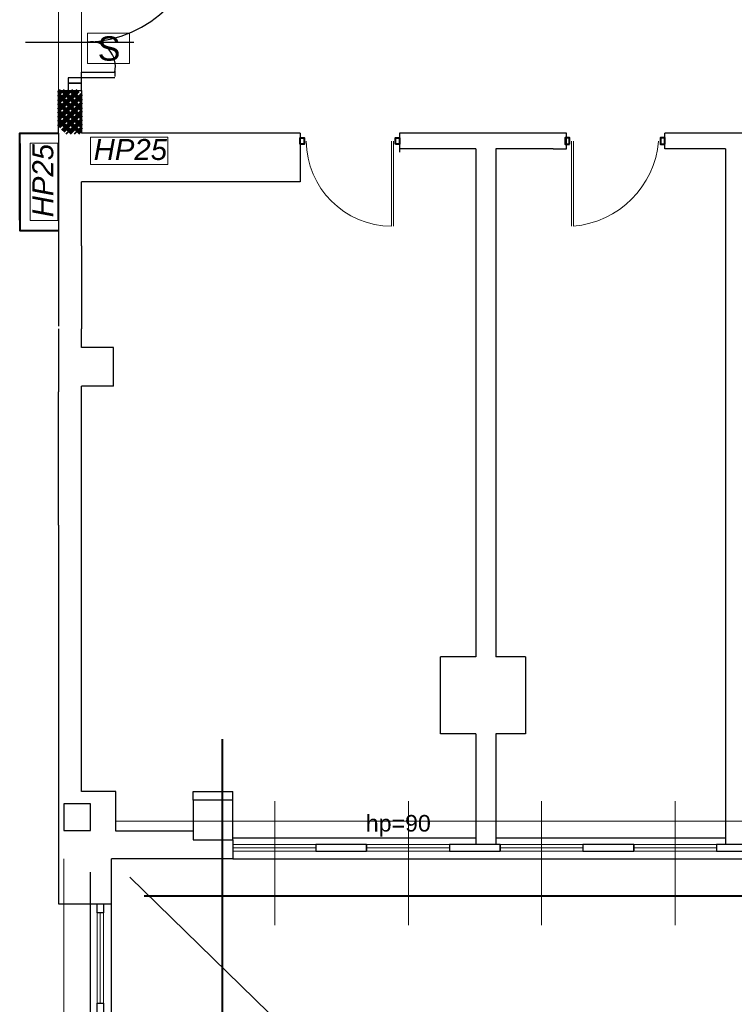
# Model space of a CAD drawing. Header units: millimetres. Extents: x 6612729504 to 6612744462, y 5733542327 to 5733549367.
# Tile 4 of 109: x 6612731556 to 6612732203, y 5733544135 to 5733545027. Entities that reach past the tile are written whole.
import ezdxf

# ---------------------------------------------------------------- set-up
doc = ezdxf.new("R2010")
doc.units = ezdxf.units.MM
doc.header["$MEASUREMENT"] = 0
doc.set_wipeout_variables(frame=1)
doc.linetypes.add('Wipeout_Contour', pattern=[1000, 0, -1000])
for name, color, linetype in [('!!!!_CIENKIE czerwone LINIE', 7, 'Continuous'), ('!!!!_SCIANY GRUBE', 7, 'Continuous'), ('___OPISY', 7, 'Continuous'), ('A_HYDRANTY NOWE', 7, 'Continuous'), ('A_sciany proj obudowa', 7, 'Continuous'), ('A_Stolarka_drzw_wew', 192, 'Continuous'), ('A_Stolarka_okna', 7, 'Continuous'), ('A_wypełnienie', 7, 'Continuous'), ('inw_PODCIĄGI', 7, 'Continuous'), ('inw_STOLARKA', 7, 'Continuous'), ('inw_STOLARKAOKIENNA', 7, 'Continuous'), ('inw_słupy STAL', 7, 'Continuous'), ('inw_WIDOK', 7, 'Continuous'), ('OPIS-OKNA', 7, 'Continuous'), ('WIDOK', 7, 'Continuous')]:
    doc.layers.add(name, color=color, linetype=linetype)
doc.styles.add('GENERATED_STYLE_1', font='arial.ttf')
doc.styles.add('GENERATED_STYLE_3', font='ariali.ttf')
pattern_1 = [(360, (6612685986.953, 5733573938.848), (0, 20), []), (360, (6612685986.953, 5733573948.848), (0, 20), [15, -5])]

msp = doc.modelspace()

# ---------------------------------------------------------------- linework, layer by layer
at = {"layer": '!!!!_CIENKIE czerwone LINIE', "color": 252, "lineweight": 20}
msp.add_lwpolyline([(6612731654.78944, 5733545014.615867), (6612731616.791709, 5733545014.615867), (6612731616.791709, 5733544987.073891), (6612731654.78944, 5733544987.073891)], close=True, dxfattribs=at)
at = {"layer": '!!!!_CIENKIE czerwone LINIE', "color": 252, "lineweight": 20, "flags": 128}
for points in [[(6612731619.652033, 5733544895.470002), (6612731689.652033, 5733544895.470002), (6612731689.652033, 5733544920.470002), (6612731619.652033, 5733544920.470002)], [(6612731590.121573, 5733544844.926332), (6612731590.121573, 5733544914.926332), (6612731565.121573, 5733544914.926332), (6612731565.121573, 5733544844.926332)]]:
    msp.add_lwpolyline(points, close=True, dxfattribs=at)
at = {"layer": '!!!!_SCIANY GRUBE', "color": 252, "lineweight": 30}
for p, q in [((6612731809.516479, 5733544923.844683), (6612731809.516479, 5733544879.844683)), ((6612732038.516479, 5733544923.844683), (6612731899.516479, 5733544923.844683)), ((6612731899.516479, 5733544923.844683), (6612731899.516479, 5733544906.844683)), ((6612732470.516479, 5733544923.844683), (6612732139.516479, 5733544923.844683)), ((6612732139.516479, 5733544909.844683), (6612732139.516479, 5733544923.844683)), ((6612731590.121573, 5733544914.926332), (6612731590.121573, 5733544858.926332)), ((6612731968.516479, 5733544909.844683), (6612731899.516479, 5733544909.844683)), ((6612731968.516479, 5733544909.844683), (6612731968.516479, 5733544906.461585)), ((6612731968.516479, 5733544909.844683), (6612731968.516479, 5733544694.844683)), ((6612732038.516479, 5733544909.844683), (6612731986.516479, 5733544909.844683)), ((6612731986.516479, 5733544909.844683), (6612731986.516479, 5733544906.461585)), ((6612731986.516479, 5733544909.844683), (6612731986.516479, 5733544709.844683)), ((6612732194.516479, 5733544909.844683), (6612732139.516479, 5733544909.844683)), ((6612732194.516479, 5733544909.844683), (6612732194.516479, 5733544279.844682)), ((6612731809.516479, 5733544879.844683), (6612731611.516479, 5733544879.844683)), ((6612731611.516479, 5733544867.844683), (6612731611.516479, 5733544879.844683)), ((6612731738.516479, 5733544879.844683), (6612731662.516479, 5733544879.844683)), ((6612731611.516479, 5733544841.844683), (6612731611.516479, 5733544867.844683)), ((6612731611.516479, 5733544821.844683), (6612731611.516479, 5733544841.844683)), ((6612731590.516479, 5733544821.844683), (6612731590.516479, 5733544749.289815)), ((6612731611.516479, 5733544821.844683), (6612731611.516479, 5733544746.844683)), ((6612731590.516479, 5733544746.844683), (6612731590.516479, 5733544689.844683)), ((6612731611.516479, 5733544729.844683), (6612731611.516479, 5733544746.844683)), ((6612731640.516479, 5733544729.844683), (6612731611.516479, 5733544729.844683)), ((6612731640.516479, 5733544694.844683), (6612731640.516479, 5733544729.844683)), ((6612731986.516479, 5733544709.844683), (6612731986.516479, 5733544449.844682)), ((6612731986.516479, 5733544709.844683), (6612731986.516479, 5733544449.844682)), ((6612731590.516479, 5733544568.844683), (6612731590.516479, 5733544689.844683)), ((6612731590.516479, 5733544568.844683), (6612731590.516479, 5733544689.844683)), ((6612731611.516479, 5733544689.844683), (6612731611.516479, 5733544694.844683)), ((6612731640.516479, 5733544694.844683), (6612731611.516479, 5733544694.844683)), ((6612731611.516479, 5733544568.844683), (6612731611.516479, 5733544689.844683)), ((6612731611.516479, 5733544568.844683), (6612731611.516479, 5733544689.844683)), ((6612731968.516479, 5733544694.844683), (6612731968.516479, 5733544449.844682)), ((6612731968.516479, 5733544694.844683), (6612731968.516479, 5733544449.844682)), ((6612731590.516479, 5733544568.844683), (6612731590.516479, 5733544382.169532)), ((6612731590.516479, 5733544568.844683), (6612731590.516479, 5733544382.169532)), ((6612731936.516479, 5733544379.844682), (6612731936.516479, 5733544449.844682)), ((6612731968.516479, 5733544449.844682), (6612731936.516479, 5733544449.844682)), ((6612731936.516479, 5733544379.844682), (6612731936.516479, 5733544449.844682)), ((6612731968.516479, 5733544449.844682), (6612731936.516479, 5733544449.844682)), ((6612732013.516479, 5733544449.844682), (6612731986.516479, 5733544449.844682)), ((6612732013.516479, 5733544449.844682), (6612731986.516479, 5733544449.844682)), ((6612732013.516479, 5733544449.844682), (6612732013.516479, 5733544379.844682)), ((6612732013.516479, 5733544449.844682), (6612732013.516479, 5733544379.844682)), ((6612731590.516479, 5733544382.169532), (6612731590.516479, 5733544266.844682)), ((6612731590.516479, 5733544382.169532), (6612731590.516479, 5733544266.844682)), ((6612731611.516479, 5733544327.844682), (6612731611.516479, 5733544382.169532)), ((6612731611.516479, 5733544327.844682), (6612731611.516479, 5733544382.169532)), ((6612731968.516479, 5733544379.844682), (6612731936.516479, 5733544379.844682)), ((6612731968.516479, 5733544379.844682), (6612731936.516479, 5733544379.844682)), ((6612731968.516479, 5733544379.844682), (6612731968.516479, 5733544279.844682)), ((6612731968.516479, 5733544379.844682), (6612731968.516479, 5733544279.844682)), ((6612731986.516479, 5733544379.844682), (6612731986.516479, 5733544279.844682)), ((6612732013.516479, 5733544379.844682), (6612731986.516479, 5733544379.844682)), ((6612731986.516479, 5733544379.844682), (6612731986.516479, 5733544279.844682)), ((6612732013.516479, 5733544379.844682), (6612731986.516479, 5733544379.844682)), ((6612731642.516479, 5733544327.844682), (6612731611.516479, 5733544327.844682)), ((6612731642.516479, 5733544327.844682), (6612731611.516479, 5733544327.844682)), ((6612731642.516479, 5733544291.844682), (6612731642.516479, 5733544327.844682)), ((6612731642.516479, 5733544291.844682), (6612731642.516479, 5733544327.844682)), ((6612731712.516479, 5733544319.844682), (6612731712.516479, 5733544327.844682)), ((6612731712.516479, 5733544327.844682), (6612731748.516479, 5733544327.844682)), ((6612731712.516479, 5733544319.844682), (6612731712.516479, 5733544327.844682)), ((6612731712.516479, 5733544327.844682), (6612731748.516479, 5733544327.844682)), ((6612731748.516479, 5733544319.844682), (6612731748.516479, 5733544327.844682)), ((6612731748.516479, 5733544319.844682), (6612731748.516479, 5733544327.844682)), ((6612731712.516479, 5733544291.844682), (6612731642.516479, 5733544291.844682)), ((6612731712.516479, 5733544291.844682), (6612731642.516479, 5733544291.844682)), ((6612731748.516479, 5733544283.844682), (6612731748.516479, 5733544266.844682)), ((6612731748.516479, 5733544283.844682), (6612731748.516479, 5733544266.844682)), ((6612731748.516479, 5733544279.844682), (6612731748.516479, 5733544266.844682)), ((6612731748.516479, 5733544279.844682), (6612731748.516479, 5733544266.844682)), ((6612731823.516479, 5733544279.844682), (6612731823.516479, 5733544273.844682)), ((6612731823.516479, 5733544279.844682), (6612731823.516479, 5733544273.844682)), ((6612731869.516479, 5733544279.844682), (6612731869.516479, 5733544273.844682)), ((6612731869.516479, 5733544279.844682), (6612731869.516479, 5733544273.844682)), ((6612731944.516479, 5733544279.844682), (6612731944.516479, 5733544273.844682)), ((6612731944.516479, 5733544279.844682), (6612731944.516479, 5733544273.844682)), ((6612731990.516479, 5733544279.844682), (6612731990.516479, 5733544273.844682)), ((6612731990.516479, 5733544279.844682), (6612731990.516479, 5733544273.844682)), ((6612732065.516479, 5733544279.844682), (6612732065.516479, 5733544273.844682)), ((6612732065.516479, 5733544279.844682), (6612732065.516479, 5733544273.844682)), ((6612732111.516479, 5733544279.844682), (6612732111.516479, 5733544273.844682)), ((6612732111.516479, 5733544279.844682), (6612732111.516479, 5733544273.844682)), ((6612732186.516479, 5733544279.844682), (6612732186.516479, 5733544273.844682)), ((6612732186.516479, 5733544279.844682), (6612732186.516479, 5733544273.844682)), ((6612731748.516479, 5733544266.844682), (6612731638.516479, 5733544266.844682)), ((6612731748.516479, 5733544266.844682), (6612731638.516479, 5733544266.844682))]:
    msp.add_line(p, q, dxfattribs=at)
at = {"layer": '!!!!_SCIANY GRUBE', "color": 252, "lineweight": 30, "flags": 128}
for points in [[(6612732038.516479, 5733544909.844683), (6612732050.734648, 5733544909.844683), (6612732050.734648, 5733544923.844683), (6612732038.516479, 5733544923.844683)], [(6612731590.516479, 5733544266.844682), (6612731590.516479, 5733544225.983342), (6612731638.516479, 5733544225.983342), (6612731638.516479, 5733544266.844682)]]:
    msp.add_lwpolyline(points, dxfattribs=at)
for points in [[(6612731595.516479, 5733544292.452229), (6612731619.516479, 5733544292.452229), (6612731619.516479, 5733544316.452229), (6612731595.516479, 5733544316.452229)], [(6612731712.516479, 5733544283.844682), (6612731748.516479, 5733544283.844682), (6612731748.516479, 5733544319.844682), (6612731712.516479, 5733544319.844682)], [(6612731712.516479, 5733544283.844682), (6612731748.516479, 5733544283.844682), (6612731748.516479, 5733544319.844682), (6612731712.516479, 5733544319.844682)], [(6612731869.516479, 5733544279.844682), (6612731823.516479, 5733544279.844682), (6612731823.516479, 5733544273.844682), (6612731869.516479, 5733544273.844682)], [(6612731869.516479, 5733544279.844682), (6612731823.516479, 5733544279.844682), (6612731823.516479, 5733544273.844682), (6612731869.516479, 5733544273.844682)], [(6612731990.516479, 5733544279.844682), (6612731944.516479, 5733544279.844682), (6612731944.516479, 5733544273.844682), (6612731990.516479, 5733544273.844682)], [(6612731990.516479, 5733544279.844682), (6612731944.516479, 5733544279.844682), (6612731944.516479, 5733544273.844682), (6612731990.516479, 5733544273.844682)], [(6612732111.516479, 5733544279.844682), (6612732065.516479, 5733544279.844682), (6612732065.516479, 5733544273.844682), (6612732111.516479, 5733544273.844682)], [(6612732111.516479, 5733544279.844682), (6612732065.516479, 5733544279.844682), (6612732065.516479, 5733544273.844682), (6612732111.516479, 5733544273.844682)], [(6612732232.516479, 5733544279.844682), (6612732186.516479, 5733544279.844682), (6612732186.516479, 5733544273.844682), (6612732232.516479, 5733544273.844682)], [(6612732232.516479, 5733544279.844682), (6612732186.516479, 5733544279.844682), (6612732186.516479, 5733544273.844682), (6612732232.516479, 5733544273.844682)], [(6612731625.516479, 5733544217.983342), (6612731625.516479, 5733544225.983342), (6612731631.516479, 5733544225.983342), (6612731631.516479, 5733544217.983342)], [(6612731625.516479, 5733544217.983342), (6612731625.516479, 5733544225.983342), (6612731631.516479, 5733544225.983342), (6612731631.516479, 5733544217.983342)], [(6612731625.516479, 5733544085.983341), (6612731625.516479, 5733544135.983342), (6612731631.516479, 5733544135.983342), (6612731631.516479, 5733544085.983341)], [(6612731625.516479, 5733544085.983341), (6612731625.516479, 5733544135.983342), (6612731631.516479, 5733544135.983342), (6612731631.516479, 5733544085.983341)]]:
    msp.add_lwpolyline(points, close=True, dxfattribs=at)
at = {"layer": 'A_sciany proj obudowa', "color": 252, "lineweight": 40, "flags": 128}
msp.add_lwpolyline([(6612731555.516479, 5733544914.577067), (6612731555.516479, 5733544835.869321), (6612731590.516479, 5733544835.869321)], dxfattribs=at)
at = {"layer": 'A_Stolarka_drzw_wew', "color": 252, "lineweight": 30}
for p, q in [((6612731560.751675, 5733545006.463243), (6612731659.003336, 5733545006.463243)), ((6612731611.516479, 5733544974.206022), (6612731599.516479, 5733544974.206022)), ((6612731599.516479, 5733544974.206022), (6612731599.516479, 5733544969.206022)), ((6612731611.516479, 5733544979.206022), (6612731641.516479, 5733544979.206022)), ((6612731611.516479, 5733544974.206022), (6612731611.516479, 5733544979.206022)), ((6612731611.516479, 5733544979.206022), (6612731641.516479, 5733544979.206022)), ((6612731611.516479, 5733544969.206022), (6612731611.516479, 5733544974.206022)), ((6612731641.516479, 5733544974.206022), (6612731611.516479, 5733544974.206022)), ((6612731641.516479, 5733544980.206022), (6612731641.516479, 5733544975.206022)), ((6612731599.516479, 5733544969.206022), (6612731611.516479, 5733544969.206022)), ((6612731611.516479, 5733544969.206022), (6612731599.516479, 5733544969.206022))]:
    msp.add_line(p, q, dxfattribs=at)
for centre, radius, start, end in [((6612731613.442129, 5733545114.415503), 108.00516, 271.793085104, 357.766237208), ((6612731619.934566, 5733544984.4682), 22.214172, 346.297324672, 98.054450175)]:
    msp.add_arc(centre, radius, start, end, dxfattribs=at)
at = {"layer": 'A_Stolarka_okna', "color": 252, "lineweight": 20}
for p, q in [((6612731786.427795, 5733544318.968817), (6612731786.427795, 5733544206.826604)), ((6612731907.427795, 5733544318.968817), (6612731907.427795, 5733544206.826604)), ((6612731907.427795, 5733544318.968817), (6612731907.427795, 5733544206.826604)), ((6612732028.016479, 5733544318.968817), (6612732028.016479, 5733544206.826604)), ((6612732028.016479, 5733544318.968817), (6612732028.016479, 5733544206.826604)), ((6612732149.016479, 5733544318.968817), (6612732149.016479, 5733544206.826604))]:
    msp.add_line(p, q, dxfattribs=at)
at = {"layer": 'inw_PODCIĄGI', "color": 252, "lineweight": 18}
for p, q in [((6612731642.516479, 5733544300.844682), (6612732912.51648, 5733544300.844682)), ((6612731595.516479, 5733543457.131468), (6612731595.516479, 5733544266.844682))]:
    msp.add_line(p, q, dxfattribs=at)
at = {"layer": 'inw_STOLARKA', "color": 252, "lineweight": 18}
for p, q in [((6612731892.16954, 5733544916.844683), (6612731892.16954, 5733544839.701825)), ((6612731894.006274, 5733544916.844683), (6612731894.006274, 5733544839.701825)), ((6612732055.026683, 5733544916.844683), (6612732055.026683, 5733544839.701825)), ((6612732056.863418, 5733544916.844683), (6612732056.863418, 5733544839.701825))]:
    msp.add_line(p, q, dxfattribs=at)
at = {"layer": 'inw_STOLARKA', "color": 252, "lineweight": 40, "flags": 128}
for points in [[(6612731809.516479, 5733544914.089581), (6612731809.516479, 5733544919.599785), (6612731813.189948, 5733544919.599785), (6612731813.189948, 5733544914.089581)], [(6612731895.843009, 5733544914.089581), (6612731895.843009, 5733544919.599785), (6612731899.516479, 5733544919.599785), (6612731899.516479, 5733544914.089581)], [(6612732053.189948, 5733544914.089581), (6612732053.189948, 5733544919.599785), (6612732049.516479, 5733544919.599785), (6612732049.516479, 5733544914.089581)], [(6612732139.516479, 5733544914.089581), (6612732139.516479, 5733544919.599785), (6612732135.84301, 5733544919.599785), (6612732135.84301, 5733544914.089581)]]:
    msp.add_lwpolyline(points, close=True, dxfattribs=at)
at = {"layer": 'inw_STOLARKA', "color": 252, "lineweight": 18}
for centre, radius, start, end in [((6612731892.431253, 5733544917.106397), 77.405014, 180.193977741, 269.806022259), ((6612732049.812123, 5733544923.895977), 84.48891, 274.787237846, 355.212762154)]:
    msp.add_arc(centre, radius, start, end, dxfattribs=at)
at = {"layer": 'inw_STOLARKAOKIENNA', "color": 252, "lineweight": 18}
for p, q in [((6612731823.516479, 5733544279.844682), (6612731748.516479, 5733544279.844682)), ((6612731823.516479, 5733544279.844682), (6612731748.516479, 5733544279.844682)), ((6612731823.516479, 5733544276.844682), (6612731748.516479, 5733544276.844682)), ((6612731823.516479, 5733544276.844682), (6612731748.516479, 5733544276.844682)), ((6612731944.516479, 5733544279.844682), (6612731869.516479, 5733544279.844682)), ((6612731944.516479, 5733544279.844682), (6612731869.516479, 5733544279.844682)), ((6612731944.516479, 5733544276.844682), (6612731869.516479, 5733544276.844682)), ((6612731944.516479, 5733544276.844682), (6612731869.516479, 5733544276.844682)), ((6612732065.516479, 5733544279.844682), (6612731990.516479, 5733544279.844682)), ((6612732065.516479, 5733544279.844682), (6612731990.516479, 5733544279.844682)), ((6612732065.516479, 5733544276.844682), (6612731990.516479, 5733544276.844682)), ((6612732065.516479, 5733544276.844682), (6612731990.516479, 5733544276.844682)), ((6612732186.516479, 5733544279.844682), (6612732111.516479, 5733544279.844682)), ((6612732186.516479, 5733544279.844682), (6612732111.516479, 5733544279.844682)), ((6612732186.516479, 5733544276.844682), (6612732111.516479, 5733544276.844682)), ((6612732186.516479, 5733544276.844682), (6612732111.516479, 5733544276.844682)), ((6612731823.516479, 5733544273.844682), (6612731748.516479, 5733544273.844682)), ((6612731823.516479, 5733544273.844682), (6612731748.516479, 5733544273.844682)), ((6612731944.516479, 5733544273.844682), (6612731869.516479, 5733544273.844682)), ((6612731944.516479, 5733544273.844682), (6612731869.516479, 5733544273.844682)), ((6612732065.516479, 5733544273.844682), (6612731990.516479, 5733544273.844682)), ((6612732065.516479, 5733544273.844682), (6612731990.516479, 5733544273.844682)), ((6612732186.516479, 5733544273.844682), (6612732111.516479, 5733544273.844682)), ((6612732186.516479, 5733544273.844682), (6612732111.516479, 5733544273.844682)), ((6612731625.516479, 5733544135.983342), (6612731625.516479, 5733544217.983342)), ((6612731625.516479, 5733544135.983342), (6612731625.516479, 5733544217.983342)), ((6612731628.516479, 5733544135.983342), (6612731628.516479, 5733544217.983342)), ((6612731628.516479, 5733544135.983342), (6612731628.516479, 5733544217.983342)), ((6612731631.516479, 5733544135.983342), (6612731631.516479, 5733544217.983342)), ((6612731631.516479, 5733544135.983342), (6612731631.516479, 5733544217.983342))]:
    msp.add_line(p, q, dxfattribs=at)
at = {"layer": 'inw_słupy STAL', "color": 252, "lineweight": 40}
for p, q in [((6612731738.91749, 5733544375.14598), (6612731738.91749, 5733543457.131468)), ((6612738193.618263, 5733544233.092226), (6612731668.194652, 5733544233.092226))]:
    msp.add_line(p, q, dxfattribs=at)
at = {"layer": 'inw_WIDOK', "color": 252, "lineweight": 30}
for p, q in [((6612731748.516479, 5733544285.844682), (6612731968.516479, 5733544285.844682)), ((6612731748.516479, 5733544285.844682), (6612731968.516479, 5733544285.844682)), ((6612731986.516479, 5733544285.844682), (6612732194.516479, 5733544285.844682)), ((6612731986.516479, 5733544285.844682), (6612732194.516479, 5733544285.844682)), ((6612731748.516479, 5733544266.844682), (6612731823.516479, 5733544266.844682)), ((6612731823.516479, 5733544266.844682), (6612732111.516479, 5733544266.844682)), ((6612731823.516479, 5733544266.844682), (6612732111.516479, 5733544266.844682)), ((6612732111.516479, 5733544266.844682), (6612732186.516479, 5733544266.844682)), ((6612732186.516479, 5733544266.844682), (6612732306.516479, 5733544266.844682))]:
    msp.add_line(p, q, dxfattribs=at)
at = {"layer": 'WIDOK', "color": 252, "lineweight": 30}
for p, q in [((6612731619.516479, 5733543457.131468), (6612731619.516479, 5733544254.844682)), ((6612731638.516479, 5733543457.131468), (6612731638.516479, 5733544254.844682))]:
    msp.add_line(p, q, dxfattribs=at)
at = {"layer": 'WIDOK', "color": 252, "lineweight": 18}
msp.add_line((6612732381.582987, 5733543542.655436), (6612731655.212974, 5733544250.11425), dxfattribs=at)

# ---------------------------------------------------------------- texts
at = {"layer": '___OPISY', "color": 252, "lineweight": 20, "insert": (6612731636.397223, 5733545011.64012), "char_height": 22.00000003, "attachment_point": 2, "style": 'GENERATED_STYLE_1'}
msp.add_mtext('\\A1;{\\pqc;\\fArial|b0|i0|c238|p38;S}', dxfattribs=at)
at = {"layer": 'A_HYDRANTY NOWE', "color": 252, "lineweight": 50, "insert": (6612731622.498753, 5733544899.384377), "char_height": 19.00000003, "attachment_point": 7, "style": 'GENERATED_STYLE_3'}
msp.add_mtext('\\A1;{\\pql;\\fArial|b0|i1|c238|p38;HP25}', dxfattribs=at)
at = {"layer": 'A_HYDRANTY NOWE', "color": 252, "lineweight": 50, "insert": (6612731586.207199, 5733544847.773051), "char_height": 19.00000003, "attachment_point": 7, "rotation": 90, "style": 'GENERATED_STYLE_3'}
msp.add_mtext('\\A1;{\\pql;\\fArial|b0|i1|c238|p38;HP25}', dxfattribs=at)
at = {"layer": 'OPIS-OKNA', "color": 252, "lineweight": 18, "insert": (6612731868.878912, 5733544286.965021), "char_height": 15.00000002, "attachment_point": 7, "style": 'GENERATED_STYLE_1'}
msp.add_mtext('\\A1;{\\pql;\\fArial|b0|i0|c238|p38;hp=90}', dxfattribs=at)

# ---------------------------------------------------------------- wipeouts: each hides what was drawn before it
at = {"color": 252, "linetype": 'Wipeout_Contour', "lineweight": 0, "ltscale": 35008916323.18663}
msp.add_wipeout([(6612731611.516479, 5733544962.706022), (6612731590.516479, 5733544962.706022), (6612731590.516479, 5733544923.844683), (6612731611.516479, 5733544923.844683)], dxfattribs=at).dxf.layer = 'A_wypełnienie'
at = {"color": 252, "linetype": 'Wipeout_Contour', "lineweight": 0, "ltscale": 35008905135.85255}
msp.add_wipeout([(6612731611.516479, 5733544492.344682), (6612731616.516479, 5733544492.344682), (6612731616.516479, 5733544510.344682), (6612731611.516479, 5733544510.344682)], dxfattribs=at).dxf.layer = 'A_wypełnienie'

# ---------------------------------------------------------------- next in the draw order: hatches: boundary and pattern name
at = {"layer": 'A_wypełnienie', "linetype": 'Continuous', "lineweight": 211}
h = msp.add_hatch(dxfattribs=at)
h.set_pattern_fill('01_WIENIEC', color=252, scale=0.1, style=0, pattern_type=2)
h.set_pattern_definition([(315, (6612685986.953, 5733573938.8484), (3.77123617, 3.77123617), []), (315, (6612685988.8386, 5733573940.734), (3.77123617, 3.77123617), [4, -1.33333334])])
h.paths.add_polyline_path([(6612731611.516479, 5733544962.706022), (6612731590.516479, 5733544962.706022), (6612731590.516479, 5733544923.844683), (6612731611.516479, 5733544923.844683)])
h = msp.add_hatch(dxfattribs=at)
h.set_pattern_fill('01_WIENIEC', color=252, scale=0.1, style=0, pattern_type=2)
h.set_pattern_definition(pattern_1)
h.paths.add_polyline_path([(6612731611.516479, 5733544492.344682), (6612731616.516479, 5733544492.344682), (6612731616.516479, 5733544510.344682), (6612731611.516479, 5733544510.344682)])

# ---------------------------------------------------------------- next in the draw order: linework, layer by layer
at = {"layer": '!!!!_SCIANY GRUBE', "color": 252, "lineweight": 30}
for p, q in [((6612731590.516479, 5733544923.983343), (6612731590.516479, 5733544962.706022)), ((6612731590.516479, 5733544962.706022), (6612731611.516479, 5733544962.706022)), ((6612731611.516479, 5733544962.706022), (6612731611.516479, 5733544923.844683)), ((6612731590.516479, 5733544923.983343), (6612731590.516479, 5733544821.844683)), ((6612731809.516479, 5733544923.844683), (6612731611.516479, 5733544923.844683))]:
    msp.add_line(p, q, dxfattribs=at)
at = {"layer": 'A_sciany proj obudowa', "color": 252, "lineweight": 40, "flags": 128}
msp.add_lwpolyline([(6612731555.516479, 5733544845.275597), (6612731555.516479, 5733544923.983343), (6612731590.516479, 5733544923.983343)], dxfattribs=at)
at = {"layer": 'A_Stolarka_drzw_wew', "color": 252, "lineweight": 30}
for p, q in [((6612731599.516479, 5733544969.206022), (6612731599.516479, 5733544962.706022)), ((6612731611.516479, 5733544962.706022), (6612731611.516479, 5733544969.206022)), ((6612731599.516479, 5733544962.706022), (6612731611.516479, 5733544962.706022))]:
    msp.add_line(p, q, dxfattribs=at)
at = {"layer": 'inw_WIDOK', "color": 252, "lineweight": 18}
for p, q in [((6612731590.516479, 5733544923.983343), (6612731590.516479, 5733545126.844683)), ((6612731611.516479, 5733544923.844683), (6612731611.516479, 5733545126.706022))]:
    msp.add_line(p, q, dxfattribs=at)

# ---------------------------------------------------------------- next in the draw order: wipeouts: each hides what was drawn before it
at = {"color": 252, "linetype": 'Wipeout_Contour', "lineweight": 0, "ltscale": 35008905135.85255}
msp.add_wipeout([(6612731611.516479, 5733544492.344682), (6612731616.516479, 5733544492.344682), (6612731616.516479, 5733544510.344682), (6612731611.516479, 5733544510.344682)], dxfattribs=at).dxf.layer = 'A_wypełnienie'

# ---------------------------------------------------------------- next in the draw order: hatches: boundary and pattern name
at = {"layer": 'A_wypełnienie', "linetype": 'Continuous', "lineweight": 211}
h = msp.add_hatch(dxfattribs=at)
h.set_pattern_fill('01_WIENIEC', color=252, scale=0.1, style=0, pattern_type=2)
h.set_pattern_definition(pattern_1)
h.paths.add_polyline_path([(6612731611.516479, 5733544492.344682), (6612731616.516479, 5733544492.344682), (6612731616.516479, 5733544510.344682), (6612731611.516479, 5733544510.344682)])

# ---------------------------------------------------------------- next in the draw order: linework, layer by layer
at = {"layer": '!!!!_SCIANY GRUBE', "color": 252, "lineweight": 30}
msp.add_line((6612731611.516479, 5733544382.169532), (6612731611.516479, 5733544568.844683), dxfattribs=at)
msp.add_line((6612731611.516479, 5733544382.169532), (6612731611.516479, 5733544568.844683), dxfattribs=at)

doc.saveas('drawing.dxf')
